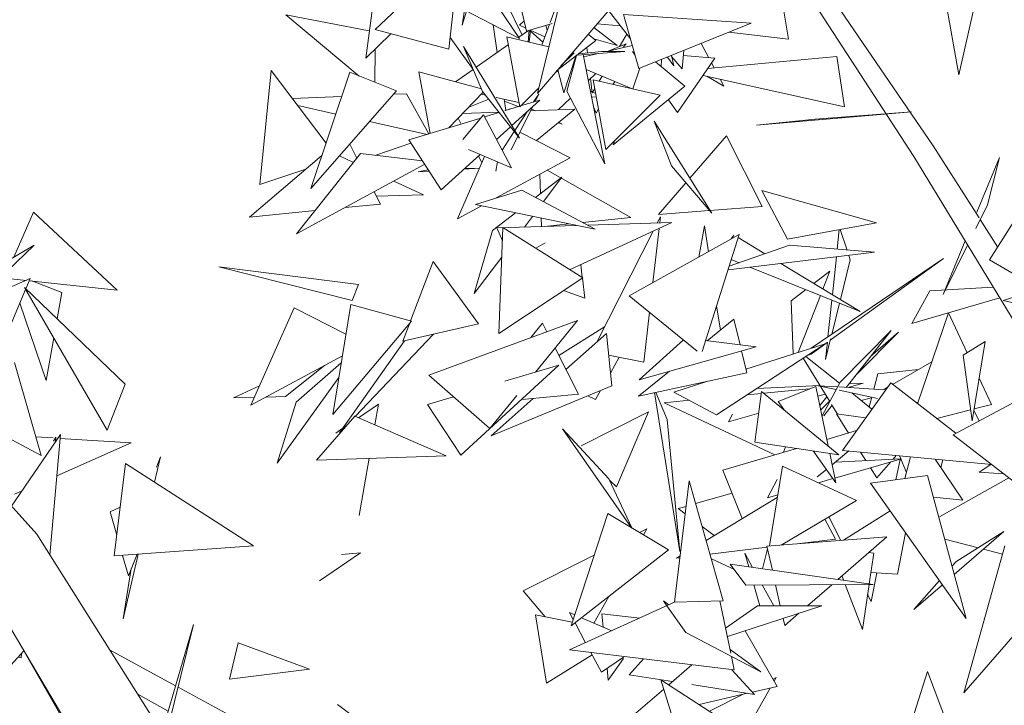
# Model space of a CAD drawing. Header units: millimetres. Extents: x -14485 to 13127, y -18923 to 3272.
# Tile 61 of 119: x 10884 to 11162, y 2122 to 2315. Entities that reach past the tile are written whole.
import ezdxf

# ---------------------------------------------------------------- set-up
doc = ezdxf.new("R2010")
doc.units = ezdxf.units.MM
doc.layers.add('G-IMPT', color=7, linetype='Continuous', lineweight=5)

# ---------------------------------------------------------------- blocks, each defined once
blk = doc.blocks.new('ÁRVORES ORNAMENTAIS - Pequeno e Médio Porte - Ipê-roxo-2865575-CORTE_CALÇADA')
at = {"layer": 'G-IMPT', "color": 253, "true_color": 0xaaaaaa}
for p, q in [((7401.26, 2279.68), (7361.97, 2337.24)), ((7268.09, 2334.95), (7244.17, 2312.43)), ((7264.93, 2306.87), (7268.09, 2334.95)), ((7395.85, 2276.62), (7358.31, 2334.38)), ((7298.88, 2331.12), (7289.85, 2294.44)), ((7272.18, 2328.58), (7284.86, 2309.86)), ((7286.79, 2311.96), (7282.95, 2328.87)), ((7241.55, 2304.33), (7244.19, 2323.81)), ((7404.07, 2324.16), (7408.46, 2299.69)), ((7280.99, 2320.24), (7285.54, 2310.86)), ((7312.61, 2320.98), (7289.85, 2294.44)), ((7266.68, 2319.29), (7284.86, 2309.86)), ((7269.36, 2317.9), (7268.67, 2313.6)), ((7269.93, 2317.6), (7268.67, 2313.6)), ((7295.04, 2318.73), (7293.45, 2314.37)), ((7309.88, 2317.79), (7316.04, 2309.76)), ((7358.98, 2319.25), (7360.58, 2309.68)), ((7408.46, 2299.69), (7412.82, 2318.68)), ((7239.74, 2299.31), (7219.04, 2316.54)), ((7242.54, 2312.08), (7219.04, 2316.54)), ((7284.82, 2313.62), (7286.13, 2314.86)), ((7286.79, 2311.96), (7293.99, 2314.13)), ((7313.2, 2313.46), (7306.66, 2314.04)), ((7318.43, 2301.39), (7314.08, 2316.66)), ((7350.05, 2314.21), (7314.08, 2316.66)), ((7318.43, 2301.39), (7350.05, 2314.21)), ((7248.64, 2311.23), (7241.55, 2304.33)), ((7264.93, 2306.87), (7244.17, 2312.43)), ((7277.38, 2313.74), (7278.55, 2305.94)), ((7287.34, 2312.13), (7284.62, 2310.21)), ((7286.6, 2312.82), (7284.82, 2313.62)), ((7287.55, 2312.19), (7287.29, 2308.94)), ((7287.57, 2308.88), (7287.89, 2312.24)), ((7291.99, 2310.39), (7287.81, 2312.27)), ((7287.87, 2312.05), (7291.42, 2308.83)), ((7293.28, 2313.92), (7291.13, 2308.03)), ((7292.24, 2313.61), (7292.63, 2312.14)), ((7305.71, 2312.93), (7312.33, 2307.92)), ((7343.76, 2311.66), (7360.58, 2309.68)), ((7265.3, 2310.17), (7271.76, 2301.16)), ((7293.08, 2307.57), (7281.3, 2310.37)), ((7284.88, 2290.66), (7281.3, 2310.37)), ((7306.32, 2309.3), (7295.28, 2300.77)), ((7306.32, 2309.3), (7304.15, 2311.11)), ((7305.72, 2309.81), (7312.33, 2307.92)), ((7312.96, 2307.59), (7315.03, 2311.09)), ((7335.97, 2308.5), (7338.12, 2304.48)), ((7244.08, 2297.58), (7244.16, 2306.87)), ((7274.43, 2294.98), (7269.1, 2307.67)), ((7269.1, 2307.67), (7284.82, 2281.82)), ((7281.7, 2308.16), (7272.67, 2301.8)), ((7300.2, 2305.88), (7296.56, 2302.26)), ((7314.47, 2306.26), (7301.03, 2305.21)), ((7307.93, 2306.21), (7301.5, 2305.58)), ((7302.88, 2304.72), (7307.06, 2305.68)), ((7303.81, 2307.36), (7303.99, 2305.82)), ((7307.93, 2306.21), (7314.47, 2306.26)), ((7309.41, 2306.22), (7316.58, 2307.88)), ((7309.77, 2306.31), (7314.88, 2308.36)), ((7314.88, 2308.36), (7314.06, 2307.56)), ((7317.32, 2305.29), (7316.64, 2306.2)), ((7330.6, 2301.3), (7331.06, 2306.51)), ((7300.67, 2304.94), (7297.31, 2294.61)), ((7300.88, 2305.09), (7298.13, 2295.05)), ((7302.76, 2305.35), (7308.88, 2274.59)), ((7331.36, 2296.42), (7323.09, 2303.28)), ((7324.71, 2301.93), (7324.82, 2303.98)), ((7326.5, 2304.66), (7328.27, 2302.23)), ((7327.57, 2305.1), (7328.27, 2302.23)), ((7327.64, 2304.83), (7330.6, 2301.3)), ((7329.34, 2289.08), (7339.81, 2304.34)), ((7330.93, 2305.05), (7339.81, 2304.34)), ((7337.82, 2301.44), (7374.17, 2304.8)), ((7338.9, 2303.01), (7339.64, 2301.61)), ((7376.34, 2290.67), (7374.17, 2304.8)), ((7214.9, 2300.89), (7211.73, 2268.75)), ((7230.37, 2280.43), (7214.9, 2300.89)), ((7226.09, 2267.62), (7237.04, 2300.39)), ((7250.19, 2295.14), (7237.04, 2300.39)), ((7259.64, 2283.13), (7256.51, 2300.45)), ((7274.13, 2295.69), (7256.51, 2300.45)), ((7271.81, 2301.2), (7266.8, 2297.67)), ((7294.91, 2300.34), (7295.7, 2300.66)), ((7295.6, 2301.02), (7297.31, 2294.61)), ((7316.39, 2295.82), (7303.59, 2301.15)), ((7318.7, 2301.5), (7316.71, 2295.74)), ((7306.28, 2300.03), (7304.21, 2298.04)), ((7304.83, 2298.63), (7305.3, 2294.63)), ((7324.43, 2293.97), (7305.57, 2298.29)), ((7309.14, 2278.63), (7305.57, 2298.29)), ((7307.24, 2297.91), (7308.05, 2299.29)), ((7311.65, 2297.79), (7311.18, 2297.01)), ((7376.34, 2290.67), (7336.5, 2299.51)), ((7342.37, 2296.5), (7337.51, 2299.28)), ((7341.34, 2298.43), (7342.37, 2296.5)), ((7250.19, 2295.14), (7226.09, 2267.62)), ((7264.96, 2284.75), (7274.62, 2294.74)), ((7274.43, 2294.98), (7284.82, 2281.82)), ((7290.23, 2295.97), (7284.88, 2290.66)), ((7308.88, 2274.59), (7298.13, 2295.05)), ((7306.28, 2294.4), (7304.8, 2295.09)), ((7305.3, 2294.63), (7306.01, 2295.84)), ((7331.36, 2296.42), (7311.23, 2279.92)), ((7220.86, 2293.02), (7234.77, 2293.59)), ((7249.35, 2294.19), (7253.05, 2294.34)), ((7259.33, 2283.03), (7253.05, 2294.34)), ((7270.6, 2290.58), (7276.15, 2292.81)), ((7275.25, 2293.94), (7274.09, 2294.19)), ((7284.67, 2291.85), (7278.3, 2293.26)), ((7280.52, 2292.77), (7280.99, 2289.65)), ((7284.48, 2290.7), (7280.6, 2292.26)), ((7282.66, 2285.37), (7290.53, 2292.54)), ((7290.53, 2292.54), (7285.12, 2290.9)), ((7288.78, 2292.01), (7290.24, 2294.23)), ((7289.2, 2292.14), (7290.24, 2294.23)), ((7299.14, 2293.12), (7295.7, 2289.79)), ((7305.15, 2293.34), (7306.45, 2293.44)), ((7324.43, 2293.97), (7309.14, 2278.63)), ((7329.34, 2289.08), (7326.72, 2292.62)), ((7233.1, 2288.6), (7222.39, 2290.99)), ((7268.82, 2288.74), (7279.04, 2289.14)), ((7279.1, 2289.06), (7274.99, 2287.81)), ((7282.2, 2290.07), (7280.67, 2289.54)), ((7284.86, 2290.81), (7280.9, 2289.61)), ((7282.46, 2278.57), (7288.46, 2290.66)), ((7283.52, 2283.96), (7287.07, 2289.39)), ((7287.88, 2289.48), (7300.44, 2289.97)), ((7289.19, 2289.54), (7288.16, 2290.05)), ((7289.61, 2281.13), (7300.44, 2289.97)), ((7306.36, 2288.85), (7305.73, 2290.42)), ((7307.07, 2290.04), (7306.36, 2288.85)), ((7351.56, 2285.46), (7395.12, 2289.23)), ((7395.12, 2289.23), (7368.04, 2287.16)), ((7258.82, 2282.87), (7242.61, 2286.49)), ((7273.96, 2287.49), (7253.68, 2281.31)), ((7268.41, 2285.8), (7267.54, 2287.41)), ((7274.7, 2288.36), (7268.83, 2281.46)), ((7274.7, 2288.36), (7282.61, 2273.48)), ((7327.58, 2274.05), (7322.72, 2286.64)), ((7322.72, 2286.64), (7338.93, 2260.67)), ((7351.56, 2285.46), (7368.04, 2287.16)), ((7278.37, 2281.45), (7282.29, 2285.03)), ((7279.94, 2278.49), (7283.34, 2283.69)), ((7284.91, 2283.51), (7299.11, 2276.32)), ((7296.83, 2285.73), (7295.77, 2286.16)), ((7296.83, 2285.73), (7295.85, 2286.22)), ((7262.82, 2267.27), (7253.68, 2281.31)), ((7311.66, 2281.15), (7311.23, 2279.92)), ((7332.77, 2270.54), (7343.09, 2282.51)), ((7353.13, 2262.62), (7343.09, 2282.51)), ((7237.03, 2280.11), (7239.04, 2276.18)), ((7254.27, 2280.41), (7244.42, 2277)), ((7270.5, 2278.6), (7282.61, 2273.48)), ((7414.2, 2259.37), (7401.26, 2279.68)), ((7229.21, 2276.94), (7208.85, 2259.61)), ((7222.09, 2254.85), (7240.11, 2277.52)), ((7238.12, 2275.01), (7234.17, 2276.84)), ((7257.51, 2275.43), (7240.11, 2277.52)), ((7262.82, 2267.27), (7273.74, 2277.23)), ((7274.98, 2276.7), (7267.35, 2259.08)), ((7274.24, 2274.98), (7273.26, 2276.79)), ((7278.3, 2265.02), (7299.11, 2276.32)), ((7436.78, 2209.23), (7395.85, 2276.62)), ((7419.88, 2276.35), (7413.56, 2260.95)), ((7419.88, 2276.35), (7416.56, 2263.04)), ((7224.65, 2273.06), (7211.73, 2268.75)), ((7258.14, 2274.46), (7222.09, 2254.85)), ((7259.14, 2272.92), (7256.28, 2272.37)), ((7259.39, 2272.54), (7256.28, 2272.37)), ((7273.53, 2273.34), (7269.21, 2273.1)), ((7273.56, 2273.41), (7269.45, 2273.32)), ((7278.63, 2275.16), (7278.15, 2272.53)), ((7316.17, 2259.46), (7292.62, 2272.8)), ((7327.58, 2274.05), (7338.93, 2260.67)), ((7257.83, 2265.86), (7249.46, 2269.74)), ((7289.36, 2265.14), (7296.73, 2270.8)), ((7290.74, 2266.2), (7290.59, 2271.7)), ((7296.73, 2270.8), (7291.58, 2263.95)), ((7272.44, 2263.12), (7285.47, 2267.23)), ((7306.12, 2256.17), (7285.47, 2267.23)), ((7323.99, 2260.37), (7331.65, 2269.25)), ((7353, 2267.06), (7385.33, 2258)), ((7353, 2267.06), (7360.27, 2253.43)), ((7243.9, 2266.72), (7245.68, 2263.26)), ((7244.51, 2265.54), (7257.83, 2265.86)), ((7208.85, 2259.61), (7227.33, 2261.44)), ((7235.74, 2262.27), (7245.68, 2263.26)), ((7267.35, 2259.08), (7274.15, 2262.77)), ((7272.44, 2263.12), (7306.12, 2256.17)), ((7338.25, 2261.47), (7323.99, 2260.37)), ((7353.13, 2262.62), (7338.42, 2261.48)), ((7413.24, 2256.36), (7416.56, 2263.04)), ((7417.11, 2247.6), (7427.06, 2263.21)), ((7148.08, 2261.04), (7142.51, 2248.32)), ((7148.08, 2261.04), (7171.56, 2239.08)), ((7277.26, 2255.85), (7283.7, 2260.8)), ((7288.46, 2259.81), (7286.2, 2256.8)), ((7290.99, 2256.95), (7290.93, 2259.31)), ((7302.57, 2258.07), (7316.17, 2259.46)), ((7323.6, 2257.95), (7324.49, 2259.7)), ((7324.49, 2259.7), (7324.29, 2257.97)), ((7419.4, 2251.2), (7414.5, 2258.89)), ((7277.26, 2255.85), (7272.11, 2238.08)), ((7278.48, 2256.57), (7300.88, 2257.25)), ((7278.48, 2256.57), (7280.03, 2252.96)), ((7280.17, 2256.67), (7279.01, 2226.82)), ((7302.69, 2242.53), (7280.17, 2256.67)), ((7291.88, 2256.98), (7298.79, 2257.68)), ((7327.69, 2258.07), (7299.07, 2244.81)), ((7303.92, 2257.35), (7327.69, 2258.07)), ((7324.11, 2256.42), (7322.37, 2241.15)), ((7336.91, 2257.14), (7335.26, 2248.33)), ((7338.01, 2249.86), (7336.91, 2257.14)), ((7385.33, 2258), (7360.27, 2253.43)), ((7374.24, 2250.55), (7374.82, 2256.08)), ((7377.02, 2250.32), (7375.1, 2256.13)), ((7306.66, 2224.56), (7322.43, 2255.63)), ((7315.72, 2237.44), (7346.65, 2254.68)), ((7336.24, 2221.81), (7346.65, 2254.68)), ((7345.18, 2254.56), (7344.44, 2253.45)), ((7346.38, 2253.83), (7353.9, 2249.27)), ((7134.5, 2243.57), (7148.22, 2251.7)), ((7137.48, 2241.41), (7148.22, 2251.7)), ((7292.06, 2252.38), (7289.42, 2250.86)), ((7343.83, 2245.77), (7360.77, 2251.66)), ((7384.7, 2249.69), (7360.77, 2251.66)), ((7410.25, 2252.91), (7404.04, 2237.8)), ((7404.04, 2237.8), (7410.96, 2251.75)), ((7279.85, 2248.36), (7272.11, 2238.08)), ((7343.52, 2244.8), (7384.7, 2249.69)), ((7346.65, 2246.75), (7344.42, 2247.65)), ((7366.96, 2222.69), (7404.14, 2247.95)), ((7404.14, 2247.95), (7372.3, 2224.94)), ((7372.88, 2237.76), (7374.01, 2248.42)), ((7377.93, 2247.58), (7375.15, 2236.39)), ((7377.93, 2247.58), (7377.51, 2248.84)), ((7431.12, 2239.42), (7417.11, 2247.6)), ((7459.98, 2248.81), (7420.93, 2236.1)), ((7237.69, 2236.12), (7200.19, 2245.59)), ((7200.19, 2245.59), (7239.5, 2240.65)), ((7260.55, 2247.06), (7254.15, 2230.36)), ((7260.55, 2247.06), (7273.3, 2229.55)), ((7302.06, 2246.2), (7302.48, 2242.66)), ((7380.69, 2233.03), (7349.68, 2245.53)), ((7358.37, 2246.56), (7380.69, 2233.03)), ((7147.12, 2242.3), (7132.28, 2235.94)), ((7139.93, 2242.43), (7145.93, 2241.79)), ((7147.12, 2242.3), (7145.9, 2239.42)), ((7302.69, 2242.53), (7279.01, 2226.82)), ((7302.51, 2242.41), (7303.19, 2236.74)), ((7367.68, 2240.92), (7372.19, 2244.36)), ((7372.19, 2244.36), (7370.24, 2239.36)), ((7145.83, 2239.26), (7136.69, 2217.67)), ((7173.84, 2212.55), (7145.53, 2239.78)), ((7168.8, 2199.61), (7145.53, 2239.78)), ((7146.86, 2241.69), (7171.56, 2239.08)), ((7155.97, 2238.35), (7147.56, 2241.62)), ((7237.69, 2236.12), (7239.5, 2240.65)), ((7361.33, 2236.07), (7365.41, 2239.19)), ((7400.28, 2238.85), (7418.17, 2239.88)), ((7155.97, 2238.35), (7154.67, 2230.99)), ((7297.24, 2238.91), (7303.19, 2236.74)), ((7334.83, 2221.88), (7315.72, 2237.44)), ((7369.53, 2237.53), (7363.27, 2221.52)), ((7400.28, 2238.85), (7395.29, 2229.68)), ((7419.97, 2236.92), (7395.29, 2229.68)), ((7151.59, 2213.58), (7144.17, 2235.34)), ((7221.43, 2234.03), (7209.18, 2206.62)), ((7221.43, 2234.03), (7235.97, 2226.62)), ((7237.32, 2234.97), (7232.32, 2204.03)), ((7237.32, 2234.97), (7254.45, 2230.28)), ((7341.35, 2227.78), (7340.31, 2234.65)), ((7361.33, 2236.07), (7361.88, 2221.08)), ((7371.63, 2225.86), (7372.72, 2236.24)), ((7374.89, 2235.36), (7372.71, 2226.6)), ((7461.27, 2227.1), (7420.93, 2236.1)), ((7321.42, 2232.8), (7319.83, 2218.81)), ((7405.59, 2232.62), (7396.88, 2207.07)), ((7410.83, 2221.43), (7405.59, 2232.62)), ((7232.32, 2204.03), (7254.45, 2230.28)), ((7253.84, 2229.55), (7251.97, 2224.68)), ((7273.3, 2229.55), (7251.97, 2224.68)), ((7301.11, 2230.49), (7259.26, 2215.09)), ((7288.02, 2225.67), (7291.26, 2229.71)), ((7289.36, 2215.95), (7301.11, 2230.49)), ((7292.48, 2227.31), (7291.26, 2229.71)), ((7295.88, 2220.66), (7308.79, 2228.75)), ((7345.15, 2230.84), (7337.68, 2224.82)), ((7346.89, 2223.64), (7345.15, 2230.84)), ((7153.72, 2225.64), (7151.59, 2213.58)), ((7260.6, 2226.65), (7238.59, 2203.51)), ((7297.88, 2216.74), (7309.27, 2226.87)), ((7310.77, 2212.11), (7309.27, 2226.87)), ((7372.4, 2225.35), (7370.96, 2219.54)), ((7375.04, 2213.15), (7389.42, 2227.71)), ((7376.76, 2211.66), (7389.42, 2227.71)), ((7391.53, 2227.22), (7379.74, 2215.43)), ((7383.64, 2220.38), (7391.53, 2227.22)), ((7234.18, 2198.86), (7252.48, 2224.8)), ((7301.45, 2209.75), (7294.83, 2222.72)), ((7330.98, 2225.02), (7318.5, 2213.82)), ((7351.39, 2223.07), (7318.5, 2213.82)), ((7337.22, 2224.88), (7351.39, 2223.07)), ((7340.29, 2203.99), (7370.88, 2223.94)), ((7370.88, 2223.94), (7348.53, 2216.83)), ((7371.38, 2224.28), (7366.91, 2221.05)), ((7370.96, 2219.54), (7371.47, 2224.37)), ((7409.73, 2220.74), (7415.87, 2224.6)), ((7412.22, 2202.28), (7415.87, 2224.6)), ((7209.18, 2206.62), (7234.98, 2220.53)), ((7309.89, 2220.73), (7319.83, 2218.81)), ((7312.92, 2220.14), (7310.4, 2215.7)), ((7348.78, 2215.8), (7347.3, 2221.92)), ((7372.16, 2207.66), (7364.64, 2219.87)), ((7365.42, 2220.38), (7374.88, 2212.85)), ((7365.79, 2220.62), (7366.91, 2221.05)), ((7412.22, 2202.28), (7409.73, 2220.74)), ((7142.66, 2218.63), (7150.21, 2192.5)), ((7218.93, 2209.06), (7229.98, 2217.83)), ((7221.93, 2207.5), (7234.67, 2218.62)), ((7268.33, 2192.55), (7295.93, 2217.91)), ((7295.93, 2217.91), (7280.74, 2213.38)), ((7400.91, 2218.9), (7389.83, 2212.52)), ((7234, 2214.42), (7216.63, 2190.3)), ((7276.52, 2200.06), (7259.26, 2215.09)), ((7327.02, 2216.22), (7318.35, 2209.22)), ((7348.78, 2215.8), (7318.35, 2209.22)), ((7384.54, 2211.18), (7385.64, 2215.51)), ((7397.13, 2216.72), (7385.64, 2215.51)), ((7417.63, 2206.89), (7414.18, 2214.27)), ((7173.84, 2212.55), (7168.8, 2199.61)), ((7211.63, 2212.09), (7204.3, 2208.74)), ((7310.77, 2212.11), (7276.82, 2198.01)), ((7337.86, 2213.44), (7328.22, 2210.37)), ((7351.62, 2211.37), (7369.34, 2212.24)), ((7368.19, 2211.91), (7357.63, 2207.73)), ((7368.19, 2211.91), (7371.69, 2195.23)), ((7373.93, 2211.04), (7368.85, 2212.14)), ((7368.85, 2212.14), (7374.33, 2211.8)), ((7375.04, 2213.15), (7369.96, 2203.48)), ((7374.79, 2211.78), (7387.41, 2211.01)), ((7389.3, 2212.93), (7375.7, 2193.95)), ((7381.52, 2212.83), (7377.29, 2211.62)), ((7377.54, 2212.64), (7381.52, 2212.83)), ((7388.44, 2211.72), (7387.23, 2211.02)), ((7389.3, 2212.93), (7407.64, 2198.74)), ((7148.93, 2170.35), (7113.21, 2210.08)), ((7210.19, 2208.87), (7204.3, 2208.74)), ((7218.93, 2209.06), (7213.5, 2208.95)), ((7266.21, 2209.03), (7258.89, 2206.84)), ((7276.52, 2200.06), (7284.07, 2209.41)), ((7301.45, 2209.75), (7285.44, 2208.28)), ((7304.1, 2209.34), (7306.18, 2208.24)), ((7307.63, 2210.8), (7306.18, 2208.24)), ((7322.84, 2210.19), (7329.96, 2165.45)), ((7323.17, 2210.26), (7326.39, 2202.59)), ((7340.29, 2203.99), (7328.22, 2210.37)), ((7352.89, 2209.98), (7348.9, 2209.6)), ((7351.04, 2196.28), (7352.97, 2210.55)), ((7374.67, 2192.73), (7352.97, 2210.55)), ((7366.47, 2211.28), (7353.58, 2210.05)), ((7370.85, 2209.78), (7368.76, 2209.18)), ((7371.34, 2208.99), (7369.31, 2206.56)), ((7385.57, 2208.55), (7374.81, 2210.86)), ((7378.33, 2210.1), (7384.03, 2205.57)), ((7381.02, 2207.96), (7383.92, 2208.76)), ((7383.26, 2206.18), (7383.95, 2208.89)), ((7406.92, 2198.36), (7430.03, 2210.69)), ((7221.93, 2207.5), (7216.63, 2190.3)), ((7239.48, 2203.12), (7245.17, 2206.97)), ((7244.14, 2201.1), (7245.17, 2206.97)), ((7268.33, 2192.55), (7258.89, 2206.84)), ((7276.82, 2198.01), (7288.7, 2208.57)), ((7332.63, 2208.04), (7325.55, 2207.36)), ((7325.55, 2207.36), (7356.68, 2192.71)), ((7359.33, 2205.33), (7357.63, 2207.73)), ((7372.09, 2207.78), (7369.58, 2205.27)), ((7370.47, 2203.67), (7372.8, 2206.62)), ((7374.32, 2204.14), (7372.63, 2206.89)), ((7396.97, 2207.33), (7396.1, 2207.67)), ((7417.63, 2206.89), (7412.76, 2205.61)), ((7227.68, 2191.2), (7238.44, 2203.57)), ((7264.19, 2192.43), (7238.44, 2203.57)), ((7321.16, 2204.79), (7302.14, 2195.23)), ((7321.16, 2204.79), (7312.09, 2183.69)), ((7352.14, 2204.43), (7343.64, 2201.99)), ((7344.78, 2204.15), (7343.64, 2201.99)), ((7377.41, 2198.82), (7374.02, 2204.18)), ((7374.02, 2204.18), (7382.23, 2203.06)), ((7411.8, 2205.36), (7402.3, 2202.87)), ((7412.68, 2205.15), (7414.23, 2202.26)), ((7132.21, 2202.12), (7150.21, 2192.5)), ((7236.06, 2200.84), (7234.18, 2198.86)), ((7326.39, 2202.59), (7329.96, 2165.45)), ((7141.82, 2178.26), (7155.59, 2198.44)), ((7148.69, 2197.76), (7153.58, 2197.44)), ((7152.66, 2164.45), (7155.59, 2198.44)), ((7154.3, 2197.69), (7153.67, 2196.55)), ((7154.25, 2196.47), (7154.3, 2197.69)), ((7233.14, 2198.83), (7235.09, 2200.15)), ((7316.34, 2172.16), (7296.88, 2200.05)), ((7309.94, 2185.95), (7296.88, 2200.05)), ((7371.31, 2197.02), (7379.67, 2199.49)), ((7406.92, 2198.36), (7441.08, 2171.86)), ((7154.59, 2186.82), (7175.49, 2196.02)), ((7155.49, 2197.32), (7175.49, 2196.02)), ((7374.67, 2192.73), (7351.04, 2196.28)), ((7359.73, 2194.97), (7359.09, 2193.42)), ((7183.74, 2192.14), (7182.12, 2185.03)), ((7182.67, 2189.2), (7183.74, 2192.14)), ((7227.68, 2191.2), (7264.19, 2192.43)), ((7342.09, 2188.41), (7362.79, 2194.51)), ((7373.87, 2184.83), (7367.5, 2193.81)), ((7372.13, 2193.11), (7373.87, 2184.83)), ((7377.55, 2193.77), (7372.81, 2189.89)), ((7417.79, 2189.92), (7375.7, 2193.95)), ((7382.31, 2191.07), (7380.8, 2193.46)), ((7389.96, 2191.47), (7390.85, 2192.5)), ((7393.71, 2187.7), (7391.81, 2192.41)), ((7394.88, 2192.11), (7393.27, 2186)), ((7170.75, 2164.22), (7173.95, 2190.28)), ((7173.95, 2190.28), (7209.99, 2167.11)), ((7239.7, 2175.61), (7242.51, 2191.7)), ((7358.8, 2189.52), (7355.18, 2167.04)), ((7358.8, 2189.52), (7379.63, 2179.87)), ((7392.3, 2191.59), (7373.6, 2186.14)), ((7373.71, 2190.63), (7392.3, 2191.59)), ((7385.4, 2186.19), (7389.31, 2190.72)), ((7392.04, 2191.82), (7390.79, 2185.68)), ((7401.85, 2191.45), (7409.62, 2179.9)), ((7404, 2191.24), (7403.41, 2189.12)), ((7417.5, 2189.95), (7414.16, 2187.78)), ((7342.09, 2188.41), (7347.5, 2174.73)), ((7371.21, 2188.58), (7368.62, 2186.45)), ((7385.4, 2186.19), (7383.59, 2189.05)), ((7383.61, 2184.75), (7399.66, 2186.83)), ((7399.66, 2186.83), (7410.57, 2146.6)), ((7414.16, 2187.78), (7421.09, 2187.36)), ((7316.44, 2172.1), (7309.94, 2185.95)), ((7312.09, 2183.69), (7310.12, 2185.55)), ((7328.43, 2151.25), (7332.55, 2185.33)), ((7342.19, 2151.63), (7332.55, 2185.33)), ((7357.3, 2185.77), (7354.61, 2180.6)), ((7373.05, 2185.98), (7369, 2184.8)), ((7383.61, 2184.75), (7410.57, 2146.6)), ((7422.52, 2186.25), (7402.84, 2175.11)), ((7142.67, 2181.57), (7144.69, 2182.46)), ((7334.38, 2178.95), (7344.67, 2181.91)), ((7357.5, 2181.44), (7354.61, 2180.6)), ((7337.33, 2168.61), (7357.37, 2180.67)), ((7358.47, 2167.3), (7379.63, 2179.87)), ((7401.3, 2180.79), (7409.62, 2179.9)), ((7172.43, 2177.93), (7169.57, 2176.68)), ((7169.57, 2176.68), (7171.47, 2170.03)), ((7309.67, 2176.14), (7299.37, 2144.56)), ((7326.77, 2165.92), (7309.67, 2176.14)), ((7329.52, 2177.56), (7331.69, 2178.18)), ((7331.44, 2176.11), (7329.52, 2177.56)), ((7389.11, 2176.96), (7376.06, 2168.65)), ((7373.75, 2168.92), (7370.78, 2174.61)), ((7375.23, 2168.59), (7371.89, 2175.27)), ((7185.02, 2113.28), (7148.93, 2170.35)), ((7318.56, 2170.83), (7320.7, 2171.9)), ((7319.71, 2170.14), (7320.7, 2171.9)), ((7339.57, 2169.96), (7336.22, 2172.49)), ((7393.51, 2170.75), (7391.2, 2159.07)), ((7421.16, 2171.11), (7407.2, 2159.02)), ((7421.16, 2171.11), (7407.63, 2162.56)), ((7354.47, 2166.99), (7388.18, 2169.59)), ((7373.75, 2168.92), (7362.98, 2167.65)), ((7374.38, 2157.59), (7388.18, 2169.59)), ((7413.9, 2166.52), (7404.51, 2168.93)), ((7170.75, 2164.22), (7209.99, 2167.11)), ((7173.08, 2164.39), (7174.74, 2158.6)), ((7177.47, 2164.72), (7173.31, 2146.54)), ((7177.17, 2164.69), (7174.74, 2158.6)), ((7228.57, 2157.26), (7240.03, 2165.06)), ((7234.72, 2164.67), (7240.03, 2165.06)), ((7285.87, 2154.41), (7305.86, 2164.45)), ((7326.77, 2165.92), (7299.37, 2144.56)), ((7354.55, 2166.65), (7338.44, 2164.74)), ((7350.43, 2161), (7348.22, 2165.03)), ((7348.22, 2165.03), (7349.33, 2161.16)), ((7354.64, 2166.24), (7353.24, 2160.6)), ((7354.47, 2166.99), (7355.99, 2160.21)), ((7383.13, 2165.2), (7384.51, 2165.03)), ((7383.24, 2156.33), (7384.51, 2165.03)), ((7421.39, 2167.11), (7409.91, 2125.69)), ((7420.74, 2164.76), (7415.41, 2166.13)), ((7329.05, 2163.63), (7329.99, 2164.2)), ((7329.94, 2163.73), (7329.05, 2163.63)), ((7338.83, 2163.39), (7345.29, 2160.37)), ((7348.57, 2156.04), (7344.14, 2161.9)), ((7344.14, 2161.9), (7384.39, 2156.16)), ((7406.57, 2161.36), (7407.63, 2162.56)), ((7166.03, 2102.58), (7132.08, 2159.92)), ((7175.56, 2160.67), (7173.31, 2146.54)), ((7383.72, 2159.58), (7391.2, 2159.07)), ((7385.42, 2159.46), (7383.78, 2151.43)), ((7348.57, 2156.04), (7384.39, 2156.16)), ((7350.78, 2156.05), (7352.46, 2150.17)), ((7356.36, 2150.18), (7353.14, 2156.06)), ((7356.91, 2156.07), (7358.23, 2150.18)), ((7365.87, 2150.18), (7372.7, 2156.12)), ((7376.07, 2157.35), (7375.58, 2158.63)), ((7381.36, 2143.48), (7376.53, 2156.14)), ((7381.36, 2143.48), (7383.22, 2156.16)), ((7395.85, 2149.18), (7403, 2157.31)), ((7403.85, 2156.11), (7395.85, 2149.18)), ((7285.87, 2154.41), (7292.05, 2147.06)), ((7383.78, 2151.43), (7382.81, 2153.38)), ((7434.5, 2154.12), (7409.91, 2125.69)), ((7328.61, 2151.26), (7298.94, 2137.76)), ((7305.77, 2145.34), (7309.99, 2152.84)), ((7326.28, 2150.2), (7325.31, 2151.56)), ((7325.31, 2151.56), (7326.83, 2150.45)), ((7342.19, 2151.63), (7328.43, 2151.25)), ((7341.22, 2151.6), (7344.28, 2136.9)), ((7300.38, 2147.66), (7298.94, 2148.27)), ((7298.94, 2148.27), (7299.96, 2146.36)), ((7308.39, 2144.22), (7308.04, 2147.95)), ((7308.04, 2147.95), (7318.65, 2146.73)), ((7331.65, 2142.66), (7326.3, 2150.17)), ((7342.82, 2143.92), (7351.84, 2150.17)), ((7343.32, 2141.51), (7369.89, 2150.19)), ((7351.84, 2150.17), (7369.89, 2150.19)), ((7359.47, 2144.62), (7363.46, 2148.09)), ((7289.29, 2147.62), (7292.42, 2128.43)), ((7289.29, 2147.62), (7299.69, 2145.54)), ((7300.46, 2145.41), (7303.44, 2139.81)), ((7310.83, 2143.17), (7302.29, 2146.84)), ((7359.02, 2146.64), (7359.47, 2144.62)), ((7184.18, 2114.61), (7193.05, 2144.94)), ((7185.21, 2112.95), (7193.05, 2144.94)), ((7331.65, 2142.66), (7352.71, 2131.57)), ((7348.34, 2143.15), (7357.37, 2127.5)), ((7203.17, 2129.55), (7205.63, 2139.73)), ((7225.75, 2132.38), (7205.63, 2139.73)), ((7145.34, 2137.52), (7133.73, 2124.82)), ((7144.56, 2135.5), (7144.68, 2136.79)), ((7145.31, 2137.48), (7159.38, 2112.92)), ((7188, 2127.68), (7169.59, 2137.68)), ((7345.27, 2132.12), (7298.94, 2137.76)), ((7304.91, 2137.04), (7307.87, 2131.47)), ((7344.08, 2137.87), (7352.71, 2131.57)), ((7144.56, 2135.5), (7143.75, 2135.78)), ((7292.42, 2128.43), (7305.26, 2136.39)), ((7314.06, 2135.69), (7307.87, 2131.47)), ((7309.76, 2129.25), (7314.06, 2135.32)), ((7315.68, 2130.77), (7319.72, 2135.23)), ((7344.48, 2135.9), (7345.27, 2132.12)), ((7203.17, 2129.55), (7225.75, 2132.38)), ((7309.76, 2129.25), (7309.46, 2132.55)), ((7333.37, 2133.57), (7326.85, 2127.94)), ((7344.6, 2132.2), (7350.95, 2125.23)), ((7399.62, 2131.71), (7391.37, 2105.71)), ((7406.47, 2113.71), (7399.62, 2131.71)), ((7315.68, 2130.77), (7327.9, 2128.85)), ((7332.1, 2105.28), (7324.63, 2129.39)), ((7352.8, 2111.09), (7324.63, 2129.39)), ((7356.2, 2129.53), (7357.06, 2129.96)), ((7356.51, 2129), (7357.06, 2129.96)), ((7257.27, 2090.03), (7188.72, 2127.29)), ((7325.45, 2126.73), (7314.95, 2117.68)), ((7333.32, 2128), (7350.95, 2125.23)), ((7348.13, 2114.13), (7355.41, 2127.05)), ((7357.37, 2127.5), (7350.37, 2125.88)), ((7185.91, 2120.52), (7177.41, 2125.32)), ((7348.95, 2125.55), (7335.38, 2122.41)), ((7338.31, 2120.51), (7347.76, 2125.27)), ((7256.96, 2105.03), (7233.6, 2122.42))]:
    blk.add_line(p, q, dxfattribs=at)

msp = doc.modelspace()

# ---------------------------------------------------------------- block references
at = {"layer": 'G-IMPT', "color": 253, "true_color": 0xaaaaaa}
msp.add_blockref('ÁRVORES ORNAMENTAIS - Pequeno e Médio Porte - Ipê-roxo-2865575-CORTE_CALÇADA', (3740.319, 0), dxfattribs=at)

doc.saveas('drawing.dxf')
